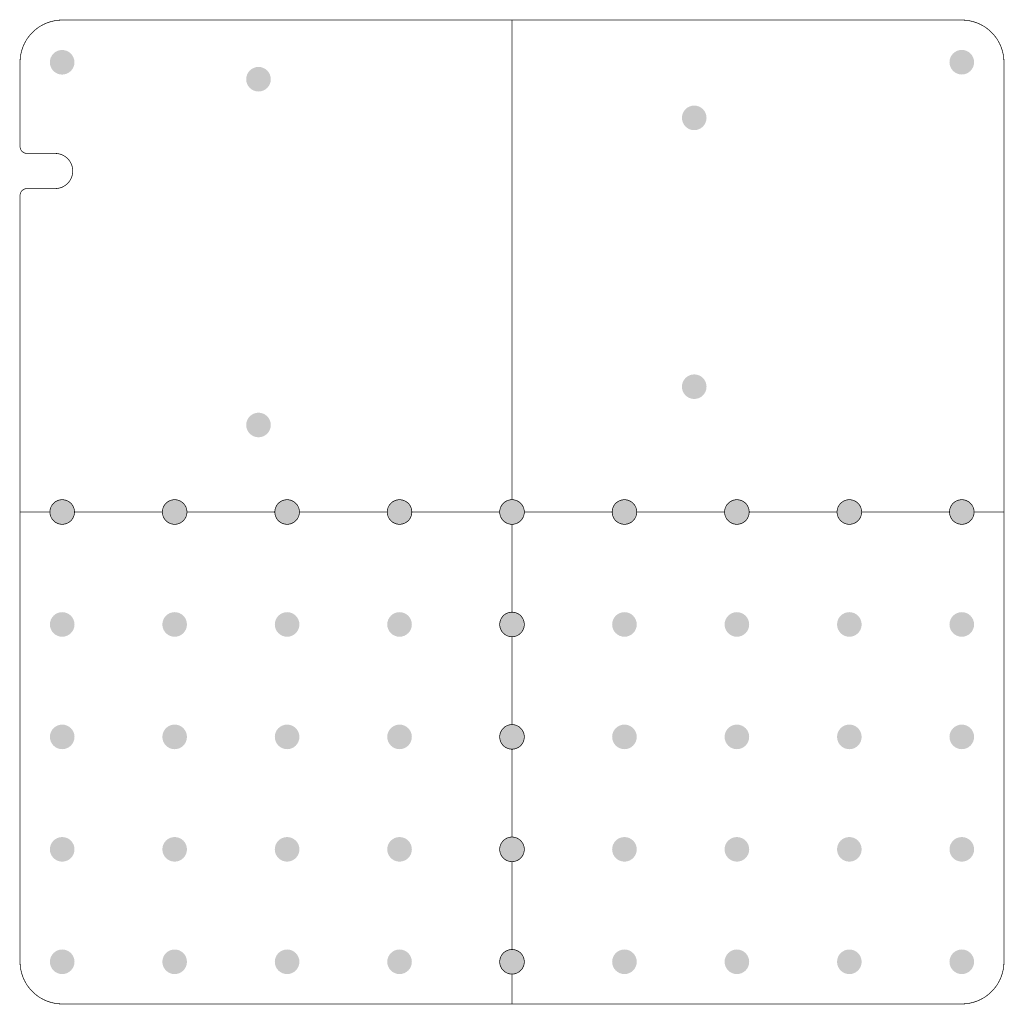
# Model space of a CAD drawing. Header units: inches. Extents: x 0 to 140, y 0 to 140.
import ezdxf

# ---------------------------------------------------------------- set-up
doc = ezdxf.new("R2010")
doc.units = ezdxf.units.IN
doc.layers.add('Board', color=56, linetype='Continuous')
doc.layers.add('Pad Holes', color=156, linetype='Continuous')

msp = doc.modelspace()

# ---------------------------------------------------------------- hatches: boundary and pattern name
at = {"layer": 'Pad Holes'}
h = msp.add_hatch(color=7, dxfattribs=at)
edge = h.paths.add_edge_path()
edge.add_arc((5.99, 133.99), 1.75, 0, 360)
h = msp.add_hatch(color=7, dxfattribs=at)
edge = h.paths.add_edge_path()
edge.add_arc((134, 134), 1.75, 0, 360)
h = msp.add_hatch(color=7, dxfattribs=at)
edge = h.paths.add_edge_path()
edge.add_arc((33.93, 131.58), 1.75, 0, 360)
h = msp.add_hatch(color=7, dxfattribs=at)
edge = h.paths.add_edge_path()
edge.add_arc((95.93, 126.08), 1.75, 0, 360)
h = msp.add_hatch(color=7, dxfattribs=at)
edge = h.paths.add_edge_path()
edge.add_arc((95.93, 87.83), 1.75, 0, 360)
h = msp.add_hatch(color=7, dxfattribs=at)
edge = h.paths.add_edge_path()
edge.add_arc((33.93, 82.38), 1.75, 0, 360)
h = msp.add_hatch(color=7, dxfattribs=at)
edge = h.paths.add_edge_path()
edge.add_arc((6, 70), 1.75, 0, 360)
h = msp.add_hatch(color=7, dxfattribs=at)
edge = h.paths.add_edge_path()
edge.add_arc((22, 70), 1.75, 0, 360)
h = msp.add_hatch(color=7, dxfattribs=at)
edge = h.paths.add_edge_path()
edge.add_arc((38, 70), 1.75, 0, 360)
h = msp.add_hatch(color=7, dxfattribs=at)
edge = h.paths.add_edge_path()
edge.add_arc((54, 70), 1.75, 0, 360)
h = msp.add_hatch(color=7, dxfattribs=at)
edge = h.paths.add_edge_path()
edge.add_arc((70, 70), 1.75, 0, 360)
h = msp.add_hatch(color=7, dxfattribs=at)
edge = h.paths.add_edge_path()
edge.add_arc((86, 70), 1.75, 0, 360)
h = msp.add_hatch(color=7, dxfattribs=at)
edge = h.paths.add_edge_path()
edge.add_arc((102, 70), 1.75, 0, 360)
h = msp.add_hatch(color=7, dxfattribs=at)
edge = h.paths.add_edge_path()
edge.add_arc((118, 70), 1.75, 0, 360)
h = msp.add_hatch(color=7, dxfattribs=at)
edge = h.paths.add_edge_path()
edge.add_arc((134, 70), 1.75, 0, 360)
h = msp.add_hatch(color=7, dxfattribs=at)
edge = h.paths.add_edge_path()
edge.add_arc((6, 54), 1.75, 0, 360)
h = msp.add_hatch(color=7, dxfattribs=at)
edge = h.paths.add_edge_path()
edge.add_arc((22, 54), 1.75, 0, 360)
h = msp.add_hatch(color=7, dxfattribs=at)
edge = h.paths.add_edge_path()
edge.add_arc((38, 54), 1.75, 0, 360)
h = msp.add_hatch(color=7, dxfattribs=at)
edge = h.paths.add_edge_path()
edge.add_arc((54, 54), 1.75, 0, 360)
h = msp.add_hatch(color=7, dxfattribs=at)
edge = h.paths.add_edge_path()
edge.add_arc((70, 54), 1.75, 0, 360)
h = msp.add_hatch(color=7, dxfattribs=at)
edge = h.paths.add_edge_path()
edge.add_arc((86, 54), 1.75, 0, 360)
h = msp.add_hatch(color=7, dxfattribs=at)
edge = h.paths.add_edge_path()
edge.add_arc((102, 54), 1.75, 0, 360)
h = msp.add_hatch(color=7, dxfattribs=at)
edge = h.paths.add_edge_path()
edge.add_arc((118, 54), 1.75, 0, 360)
h = msp.add_hatch(color=7, dxfattribs=at)
edge = h.paths.add_edge_path()
edge.add_arc((134, 54), 1.75, 0, 360)
h = msp.add_hatch(color=7, dxfattribs=at)
edge = h.paths.add_edge_path()
edge.add_arc((6, 38), 1.75, 0, 360)
h = msp.add_hatch(color=7, dxfattribs=at)
edge = h.paths.add_edge_path()
edge.add_arc((22, 38), 1.75, 0, 360)
h = msp.add_hatch(color=7, dxfattribs=at)
edge = h.paths.add_edge_path()
edge.add_arc((38, 38), 1.75, 0, 360)
h = msp.add_hatch(color=7, dxfattribs=at)
edge = h.paths.add_edge_path()
edge.add_arc((54, 38), 1.75, 0, 360)
h = msp.add_hatch(color=7, dxfattribs=at)
edge = h.paths.add_edge_path()
edge.add_arc((70, 38), 1.75, 0, 360)
h = msp.add_hatch(color=7, dxfattribs=at)
edge = h.paths.add_edge_path()
edge.add_arc((86, 38), 1.75, 0, 360)
h = msp.add_hatch(color=7, dxfattribs=at)
edge = h.paths.add_edge_path()
edge.add_arc((102, 38), 1.75, 0, 360)
h = msp.add_hatch(color=7, dxfattribs=at)
edge = h.paths.add_edge_path()
edge.add_arc((118, 38), 1.75, 0, 360)
h = msp.add_hatch(color=7, dxfattribs=at)
edge = h.paths.add_edge_path()
edge.add_arc((134, 38), 1.75, 0, 360)
h = msp.add_hatch(color=7, dxfattribs=at)
edge = h.paths.add_edge_path()
edge.add_arc((6, 22), 1.75, 0, 360)
h = msp.add_hatch(color=7, dxfattribs=at)
edge = h.paths.add_edge_path()
edge.add_arc((22, 22), 1.75, 0, 360)
h = msp.add_hatch(color=7, dxfattribs=at)
edge = h.paths.add_edge_path()
edge.add_arc((38, 22), 1.75, 0, 360)
h = msp.add_hatch(color=7, dxfattribs=at)
edge = h.paths.add_edge_path()
edge.add_arc((54, 22), 1.75, 0, 360)
h = msp.add_hatch(color=7, dxfattribs=at)
edge = h.paths.add_edge_path()
edge.add_arc((70, 22), 1.75, 0, 360)
h = msp.add_hatch(color=7, dxfattribs=at)
edge = h.paths.add_edge_path()
edge.add_arc((86, 22), 1.75, 0, 360)
h = msp.add_hatch(color=7, dxfattribs=at)
edge = h.paths.add_edge_path()
edge.add_arc((102, 22), 1.75, 0, 360)
h = msp.add_hatch(color=7, dxfattribs=at)
edge = h.paths.add_edge_path()
edge.add_arc((118, 22), 1.75, 0, 360)
h = msp.add_hatch(color=7, dxfattribs=at)
edge = h.paths.add_edge_path()
edge.add_arc((134, 22), 1.75, 0, 360)
h = msp.add_hatch(color=7, dxfattribs=at)
edge = h.paths.add_edge_path()
edge.add_arc((6, 6), 1.75, 0, 360)
h = msp.add_hatch(color=7, dxfattribs=at)
edge = h.paths.add_edge_path()
edge.add_arc((22, 6), 1.75, 0, 360)
h = msp.add_hatch(color=7, dxfattribs=at)
edge = h.paths.add_edge_path()
edge.add_arc((38, 6), 1.75, 0, 360)
h = msp.add_hatch(color=7, dxfattribs=at)
edge = h.paths.add_edge_path()
edge.add_arc((54, 6), 1.75, 0, 360)
h = msp.add_hatch(color=7, dxfattribs=at)
edge = h.paths.add_edge_path()
edge.add_arc((70, 6), 1.75, 0, 360)
h = msp.add_hatch(color=7, dxfattribs=at)
edge = h.paths.add_edge_path()
edge.add_arc((86, 6), 1.75, 0, 360)
h = msp.add_hatch(color=7, dxfattribs=at)
edge = h.paths.add_edge_path()
edge.add_arc((102, 6), 1.75, 0, 360)
h = msp.add_hatch(color=7, dxfattribs=at)
edge = h.paths.add_edge_path()
edge.add_arc((118, 6), 1.75, 0, 360)
h = msp.add_hatch(color=7, dxfattribs=at)
edge = h.paths.add_edge_path()
edge.add_arc((134, 6), 1.75, 0, 360)

# ---------------------------------------------------------------- linework, layer by layer
at = {"layer": 'Board', "const_width": 0.1}
for points in [[(0, 134, -0.414214), (6, 140)], [(134, 140, -0.414214), (140, 134)], [(1, 121.02, -0.414214), (0, 122.02)], [(5, 121.02, -1), (5, 116.02)], [(0, 115.02, -0.414214), (1, 116.02)], [(6, 0, -0.414214), (0, 6)], [(140, 6, -0.414214), (134, 0)]]:
    msp.add_lwpolyline(points, format="xyb", dxfattribs=at)
for points in [[(6, 140), (134, 140)], [(70, 71.75), (70, 140)], [(70, 71.75), (70, 140)], [(0, 122.02), (0, 134)], [(140, 6), (140, 134)], [(1, 121.02), (5, 121.02)], [(0, 6), (0, 115.02)], [(1, 116.02), (5, 116.02)], [(0, 70), (4.25, 70)], [(0, 70), (4.25, 70)], [(7.75, 70), (20.25, 70)], [(7.75, 70), (20.25, 70)], [(23.75, 70), (36.25, 70)], [(23.75, 70), (36.25, 70)], [(39.75, 70), (52.25, 70)], [(39.75, 70), (52.25, 70)], [(55.75, 70), (68.25, 70)], [(55.75, 70), (68.25, 70)], [(71.75, 70), (84.25, 70)], [(71.75, 70), (84.25, 70)], [(87.75, 70), (100.25, 70)], [(87.75, 70), (100.25, 70)], [(103.75, 70), (116.25, 70)], [(103.75, 70), (116.25, 70)], [(119.75, 70), (132.25, 70)], [(119.75, 70), (132.25, 70)], [(135.75, 70), (140, 70)], [(135.75, 70), (140, 70)], [(70, 55.75), (70, 68.25)], [(70, 55.75), (70, 68.25)], [(70, 39.75), (70, 52.25)], [(70, 39.75), (70, 52.25)], [(70, 23.75), (70, 36.25)], [(70, 23.75), (70, 36.25)], [(70, 7.75), (70, 20.25)], [(70, 7.75), (70, 20.25)], [(70, 0), (70, 4.25)], [(70, 0), (70, 4.25)], [(6, 0), (134, 0)]]:
    msp.add_lwpolyline(points, dxfattribs=at)
at = {"layer": 'Board'}
for points, const_width in [([(5.98, 140, 1), (6.03, 140, 1)], 0.05), ([(5.98, 140, 1), (6.03, 140, 1)], 0.05), ([(69.98, 140, 1), (70.03, 140, 1)], 0.05), ([(69.98, 140, 1), (70.03, 140, 1)], 0.05), ([(133.98, 140, 1), (134.03, 140, 1)], 0.05), ([(133.98, 140, 1), (134.03, 140, 1)], 0.05), ([(-0.02, 134, 1), (0.03, 134, 1)], 0.05), ([(-0.02, 134, 1), (0.03, 134, 1)], 0.05), ([(139.98, 134, 1), (140.03, 134, 1)], 0.05), ([(139.98, 134, 1), (140.03, 134, 1)], 0.05), ([(-0.02, 122.02, 1), (0.03, 122.02, 1)], 0.05), ([(-0.02, 122.02, 1), (0.03, 122.02, 1)], 0.05), ([(0.98, 121.02, 1), (1.03, 121.02, 1)], 0.05), ([(0.98, 121.02, 1), (1.03, 121.02, 1)], 0.05), ([(4.98, 121.02, 1), (5.03, 121.02, 1)], 0.05), ([(4.98, 121.02, 1), (5.03, 121.02, 1)], 0.05), ([(-0.02, 115.02, 1), (0.03, 115.02, 1)], 0.05), ([(-0.02, 115.02, 1), (0.03, 115.02, 1)], 0.05), ([(0.98, 116.02, 1), (1.03, 116.02, 1)], 0.05), ([(0.98, 116.02, 1), (1.03, 116.02, 1)], 0.05), ([(4.98, 116.02, 1), (5.03, 116.02, 1)], 0.05), ([(4.98, 116.02, 1), (5.03, 116.02, 1)], 0.05), ([(7.75, 70, 1), (4.25, 70, 1)], 0.1), ([(7.75, 70, 1), (4.25, 70, 1)], 0.1), ([(7.75, 70, 1), (4.25, 70, 1)], 0.1), ([(7.75, 70, 1), (4.25, 70, 1)], 0.1), ([(23.75, 70, 1), (20.25, 70, 1)], 0.1), ([(23.75, 70, 1), (20.25, 70, 1)], 0.1), ([(23.75, 70, 1), (20.25, 70, 1)], 0.1), ([(23.75, 70, 1), (20.25, 70, 1)], 0.1), ([(39.75, 70, 1), (36.25, 70, 1)], 0.1), ([(39.75, 70, 1), (36.25, 70, 1)], 0.1), ([(39.75, 70, 1), (36.25, 70, 1)], 0.1), ([(39.75, 70, 1), (36.25, 70, 1)], 0.1), ([(55.75, 70, 1), (52.25, 70, 1)], 0.1), ([(55.75, 70, 1), (52.25, 70, 1)], 0.1), ([(55.75, 70, 1), (52.25, 70, 1)], 0.1), ([(55.75, 70, 1), (52.25, 70, 1)], 0.1), ([(71.75, 70, 1), (68.25, 70, 1)], 0.1), ([(71.75, 70, 1), (68.25, 70, 1)], 0.1), ([(71.75, 70, 1), (68.25, 70, 1)], 0.1), ([(71.75, 70, 1), (68.25, 70, 1)], 0.1), ([(69.98, 71.75, 1), (70.03, 71.75, 1)], 0.05), ([(69.98, 71.75, 1), (70.03, 71.75, 1)], 0.05), ([(87.75, 70, 1), (84.25, 70, 1)], 0.1), ([(87.75, 70, 1), (84.25, 70, 1)], 0.1), ([(87.75, 70, 1), (84.25, 70, 1)], 0.1), ([(87.75, 70, 1), (84.25, 70, 1)], 0.1), ([(103.75, 70, 1), (100.25, 70, 1)], 0.1), ([(103.75, 70, 1), (100.25, 70, 1)], 0.1), ([(103.75, 70, 1), (100.25, 70, 1)], 0.1), ([(103.75, 70, 1), (100.25, 70, 1)], 0.1), ([(119.75, 70, 1), (116.25, 70, 1)], 0.1), ([(119.75, 70, 1), (116.25, 70, 1)], 0.1), ([(119.75, 70, 1), (116.25, 70, 1)], 0.1), ([(119.75, 70, 1), (116.25, 70, 1)], 0.1), ([(135.75, 70, 1), (132.25, 70, 1)], 0.1), ([(135.75, 70, 1), (132.25, 70, 1)], 0.1), ([(135.75, 70, 1), (132.25, 70, 1)], 0.1), ([(135.75, 70, 1), (132.25, 70, 1)], 0.1), ([(-0.02, 70, 1), (0.03, 70, 1)], 0.05), ([(-0.02, 70, 1), (0.03, 70, 1)], 0.05), ([(4.23, 70, 1), (4.28, 70, 1)], 0.05), ([(4.23, 70, 1), (4.28, 70, 1)], 0.05), ([(7.73, 70, 1), (7.78, 70, 1)], 0.05), ([(7.73, 70, 1), (7.78, 70, 1)], 0.05), ([(20.23, 70, 1), (20.28, 70, 1)], 0.05), ([(20.23, 70, 1), (20.28, 70, 1)], 0.05), ([(23.73, 70, 1), (23.78, 70, 1)], 0.05), ([(23.73, 70, 1), (23.78, 70, 1)], 0.05), ([(36.23, 70, 1), (36.28, 70, 1)], 0.05), ([(36.23, 70, 1), (36.28, 70, 1)], 0.05), ([(39.73, 70, 1), (39.78, 70, 1)], 0.05), ([(39.73, 70, 1), (39.78, 70, 1)], 0.05), ([(52.23, 70, 1), (52.28, 70, 1)], 0.05), ([(52.23, 70, 1), (52.28, 70, 1)], 0.05), ([(55.73, 70, 1), (55.78, 70, 1)], 0.05), ([(55.73, 70, 1), (55.78, 70, 1)], 0.05), ([(68.23, 70, 1), (68.28, 70, 1)], 0.05), ([(68.23, 70, 1), (68.28, 70, 1)], 0.05), ([(71.73, 70, 1), (71.78, 70, 1)], 0.05), ([(71.73, 70, 1), (71.78, 70, 1)], 0.05), ([(84.23, 70, 1), (84.28, 70, 1)], 0.05), ([(84.23, 70, 1), (84.28, 70, 1)], 0.05), ([(87.73, 70, 1), (87.78, 70, 1)], 0.05), ([(87.73, 70, 1), (87.78, 70, 1)], 0.05), ([(100.23, 70, 1), (100.28, 70, 1)], 0.05), ([(100.23, 70, 1), (100.28, 70, 1)], 0.05), ([(103.73, 70, 1), (103.78, 70, 1)], 0.05), ([(103.73, 70, 1), (103.78, 70, 1)], 0.05), ([(116.23, 70, 1), (116.28, 70, 1)], 0.05), ([(116.23, 70, 1), (116.28, 70, 1)], 0.05), ([(119.73, 70, 1), (119.78, 70, 1)], 0.05), ([(119.73, 70, 1), (119.78, 70, 1)], 0.05), ([(132.23, 70, 1), (132.28, 70, 1)], 0.05), ([(132.23, 70, 1), (132.28, 70, 1)], 0.05), ([(135.73, 70, 1), (135.78, 70, 1)], 0.05), ([(135.73, 70, 1), (135.78, 70, 1)], 0.05), ([(139.98, 70, 1), (140.03, 70, 1)], 0.05), ([(139.98, 70, 1), (140.03, 70, 1)], 0.05), ([(4.23, 70, 1), (4.28, 70, 1)], 0.05), ([(4.23, 70, 1), (4.28, 70, 1)], 0.05), ([(4.23, 70, 1), (4.28, 70, 1)], 0.05), ([(4.23, 70, 1), (4.28, 70, 1)], 0.05), ([(7.73, 70, 1), (7.78, 70, 1)], 0.05), ([(7.73, 70, 1), (7.78, 70, 1)], 0.05), ([(7.73, 70, 1), (7.78, 70, 1)], 0.05), ([(7.73, 70, 1), (7.78, 70, 1)], 0.05), ([(20.23, 70, 1), (20.28, 70, 1)], 0.05), ([(20.23, 70, 1), (20.28, 70, 1)], 0.05), ([(20.23, 70, 1), (20.28, 70, 1)], 0.05), ([(20.23, 70, 1), (20.28, 70, 1)], 0.05), ([(23.73, 70, 1), (23.78, 70, 1)], 0.05), ([(23.73, 70, 1), (23.78, 70, 1)], 0.05), ([(23.73, 70, 1), (23.78, 70, 1)], 0.05), ([(23.73, 70, 1), (23.78, 70, 1)], 0.05), ([(36.23, 70, 1), (36.28, 70, 1)], 0.05), ([(36.23, 70, 1), (36.28, 70, 1)], 0.05), ([(36.23, 70, 1), (36.28, 70, 1)], 0.05), ([(36.23, 70, 1), (36.28, 70, 1)], 0.05), ([(39.73, 70, 1), (39.78, 70, 1)], 0.05), ([(39.73, 70, 1), (39.78, 70, 1)], 0.05), ([(39.73, 70, 1), (39.78, 70, 1)], 0.05), ([(39.73, 70, 1), (39.78, 70, 1)], 0.05), ([(52.23, 70, 1), (52.28, 70, 1)], 0.05), ([(52.23, 70, 1), (52.28, 70, 1)], 0.05), ([(52.23, 70, 1), (52.28, 70, 1)], 0.05), ([(52.23, 70, 1), (52.28, 70, 1)], 0.05), ([(55.73, 70, 1), (55.78, 70, 1)], 0.05), ([(55.73, 70, 1), (55.78, 70, 1)], 0.05), ([(55.73, 70, 1), (55.78, 70, 1)], 0.05), ([(55.73, 70, 1), (55.78, 70, 1)], 0.05), ([(68.23, 70, 1), (68.28, 70, 1)], 0.05), ([(68.23, 70, 1), (68.28, 70, 1)], 0.05), ([(68.23, 70, 1), (68.28, 70, 1)], 0.05), ([(68.23, 70, 1), (68.28, 70, 1)], 0.05), ([(71.73, 70, 1), (71.78, 70, 1)], 0.05), ([(71.73, 70, 1), (71.78, 70, 1)], 0.05), ([(71.73, 70, 1), (71.78, 70, 1)], 0.05), ([(71.73, 70, 1), (71.78, 70, 1)], 0.05), ([(84.23, 70, 1), (84.28, 70, 1)], 0.05), ([(84.23, 70, 1), (84.28, 70, 1)], 0.05), ([(84.23, 70, 1), (84.28, 70, 1)], 0.05), ([(84.23, 70, 1), (84.28, 70, 1)], 0.05), ([(87.73, 70, 1), (87.78, 70, 1)], 0.05), ([(87.73, 70, 1), (87.78, 70, 1)], 0.05), ([(87.73, 70, 1), (87.78, 70, 1)], 0.05), ([(87.73, 70, 1), (87.78, 70, 1)], 0.05), ([(100.23, 70, 1), (100.28, 70, 1)], 0.05), ([(100.23, 70, 1), (100.28, 70, 1)], 0.05), ([(100.23, 70, 1), (100.28, 70, 1)], 0.05), ([(100.23, 70, 1), (100.28, 70, 1)], 0.05), ([(103.73, 70, 1), (103.78, 70, 1)], 0.05), ([(103.73, 70, 1), (103.78, 70, 1)], 0.05), ([(103.73, 70, 1), (103.78, 70, 1)], 0.05), ([(103.73, 70, 1), (103.78, 70, 1)], 0.05), ([(116.23, 70, 1), (116.28, 70, 1)], 0.05), ([(116.23, 70, 1), (116.28, 70, 1)], 0.05), ([(116.23, 70, 1), (116.28, 70, 1)], 0.05), ([(116.23, 70, 1), (116.28, 70, 1)], 0.05), ([(119.73, 70, 1), (119.78, 70, 1)], 0.05), ([(119.73, 70, 1), (119.78, 70, 1)], 0.05), ([(119.73, 70, 1), (119.78, 70, 1)], 0.05), ([(119.73, 70, 1), (119.78, 70, 1)], 0.05), ([(132.23, 70, 1), (132.28, 70, 1)], 0.05), ([(132.23, 70, 1), (132.28, 70, 1)], 0.05), ([(132.23, 70, 1), (132.28, 70, 1)], 0.05), ([(132.23, 70, 1), (132.28, 70, 1)], 0.05), ([(135.73, 70, 1), (135.78, 70, 1)], 0.05), ([(135.73, 70, 1), (135.78, 70, 1)], 0.05), ([(135.73, 70, 1), (135.78, 70, 1)], 0.05), ([(135.73, 70, 1), (135.78, 70, 1)], 0.05), ([(69.98, 68.25, 1), (70.03, 68.25, 1)], 0.05), ([(69.98, 68.25, 1), (70.03, 68.25, 1)], 0.05), ([(71.75, 54, 1), (68.25, 54, 1)], 0.1), ([(71.75, 54, 1), (68.25, 54, 1)], 0.1), ([(71.75, 54, 1), (68.25, 54, 1)], 0.1), ([(71.75, 54, 1), (68.25, 54, 1)], 0.1), ([(69.98, 55.75, 1), (70.03, 55.75, 1)], 0.05), ([(69.98, 55.75, 1), (70.03, 55.75, 1)], 0.05), ([(68.23, 54, 1), (68.28, 54, 1)], 0.05), ([(68.23, 54, 1), (68.28, 54, 1)], 0.05), ([(68.23, 54, 1), (68.28, 54, 1)], 0.05), ([(68.23, 54, 1), (68.28, 54, 1)], 0.05), ([(71.73, 54, 1), (71.78, 54, 1)], 0.05), ([(71.73, 54, 1), (71.78, 54, 1)], 0.05), ([(71.73, 54, 1), (71.78, 54, 1)], 0.05), ([(71.73, 54, 1), (71.78, 54, 1)], 0.05), ([(69.98, 52.25, 1), (70.03, 52.25, 1)], 0.05), ([(69.98, 52.25, 1), (70.03, 52.25, 1)], 0.05), ([(71.75, 38, 1), (68.25, 38, 1)], 0.1), ([(71.75, 38, 1), (68.25, 38, 1)], 0.1), ([(71.75, 38, 1), (68.25, 38, 1)], 0.1), ([(71.75, 38, 1), (68.25, 38, 1)], 0.1), ([(69.98, 39.75, 1), (70.03, 39.75, 1)], 0.05), ([(69.98, 39.75, 1), (70.03, 39.75, 1)], 0.05), ([(68.23, 38, 1), (68.28, 38, 1)], 0.05), ([(68.23, 38, 1), (68.28, 38, 1)], 0.05), ([(68.23, 38, 1), (68.28, 38, 1)], 0.05), ([(68.23, 38, 1), (68.28, 38, 1)], 0.05), ([(71.73, 38, 1), (71.78, 38, 1)], 0.05), ([(71.73, 38, 1), (71.78, 38, 1)], 0.05), ([(71.73, 38, 1), (71.78, 38, 1)], 0.05), ([(71.73, 38, 1), (71.78, 38, 1)], 0.05), ([(69.97, 36.25, 1), (70.02, 36.25, 1)], 0.05), ([(69.97, 36.25, 1), (70.02, 36.25, 1)], 0.05), ([(71.75, 22, 1), (68.25, 22, 1)], 0.1), ([(71.75, 22, 1), (68.25, 22, 1)], 0.1), ([(71.75, 22, 1), (68.25, 22, 1)], 0.1), ([(71.75, 22, 1), (68.25, 22, 1)], 0.1), ([(69.97, 23.75, 1), (70.02, 23.75, 1)], 0.05), ([(69.97, 23.75, 1), (70.02, 23.75, 1)], 0.05), ([(68.23, 22, 1), (68.28, 22, 1)], 0.05), ([(68.23, 22, 1), (68.28, 22, 1)], 0.05), ([(68.23, 22, 1), (68.28, 22, 1)], 0.05), ([(68.23, 22, 1), (68.28, 22, 1)], 0.05), ([(71.73, 22, 1), (71.78, 22, 1)], 0.05), ([(71.73, 22, 1), (71.78, 22, 1)], 0.05), ([(71.73, 22, 1), (71.78, 22, 1)], 0.05), ([(71.73, 22, 1), (71.78, 22, 1)], 0.05), ([(69.98, 20.25, 1), (70.03, 20.25, 1)], 0.05), ([(69.98, 20.25, 1), (70.03, 20.25, 1)], 0.05), ([(71.75, 6, 1), (68.25, 6, 1)], 0.1), ([(71.75, 6, 1), (68.25, 6, 1)], 0.1), ([(71.75, 6, 1), (68.25, 6, 1)], 0.1), ([(71.75, 6, 1), (68.25, 6, 1)], 0.1), ([(69.98, 7.75, 1), (70.03, 7.75, 1)], 0.05), ([(69.98, 7.75, 1), (70.03, 7.75, 1)], 0.05), ([(-0.02, 6, 1), (0.03, 6, 1)], 0.05), ([(-0.02, 6, 1), (0.03, 6, 1)], 0.05), ([(68.23, 6, 1), (68.28, 6, 1)], 0.05), ([(68.23, 6, 1), (68.28, 6, 1)], 0.05), ([(68.23, 6, 1), (68.28, 6, 1)], 0.05), ([(68.23, 6, 1), (68.28, 6, 1)], 0.05), ([(71.73, 6, 1), (71.78, 6, 1)], 0.05), ([(71.73, 6, 1), (71.78, 6, 1)], 0.05), ([(71.73, 6, 1), (71.78, 6, 1)], 0.05), ([(71.73, 6, 1), (71.78, 6, 1)], 0.05), ([(139.98, 6, 1), (140.03, 6, 1)], 0.05), ([(139.98, 6, 1), (140.03, 6, 1)], 0.05), ([(69.98, 4.25, 1), (70.03, 4.25, 1)], 0.05), ([(69.98, 4.25, 1), (70.03, 4.25, 1)], 0.05), ([(5.98, 0, 1), (6.03, 0, 1)], 0.05), ([(5.98, 0, 1), (6.03, 0, 1)], 0.05), ([(69.98, 0, 1), (70.03, 0, 1)], 0.05), ([(69.98, 0, 1), (70.03, 0, 1)], 0.05), ([(133.98, 0, 1), (134.03, 0, 1)], 0.05), ([(133.98, 0, 1), (134.03, 0, 1)], 0.05)]:
    msp.add_lwpolyline(points, format="xyb", close=True, dxfattribs=dict(at, const_width=const_width))

doc.saveas('drawing.dxf')
